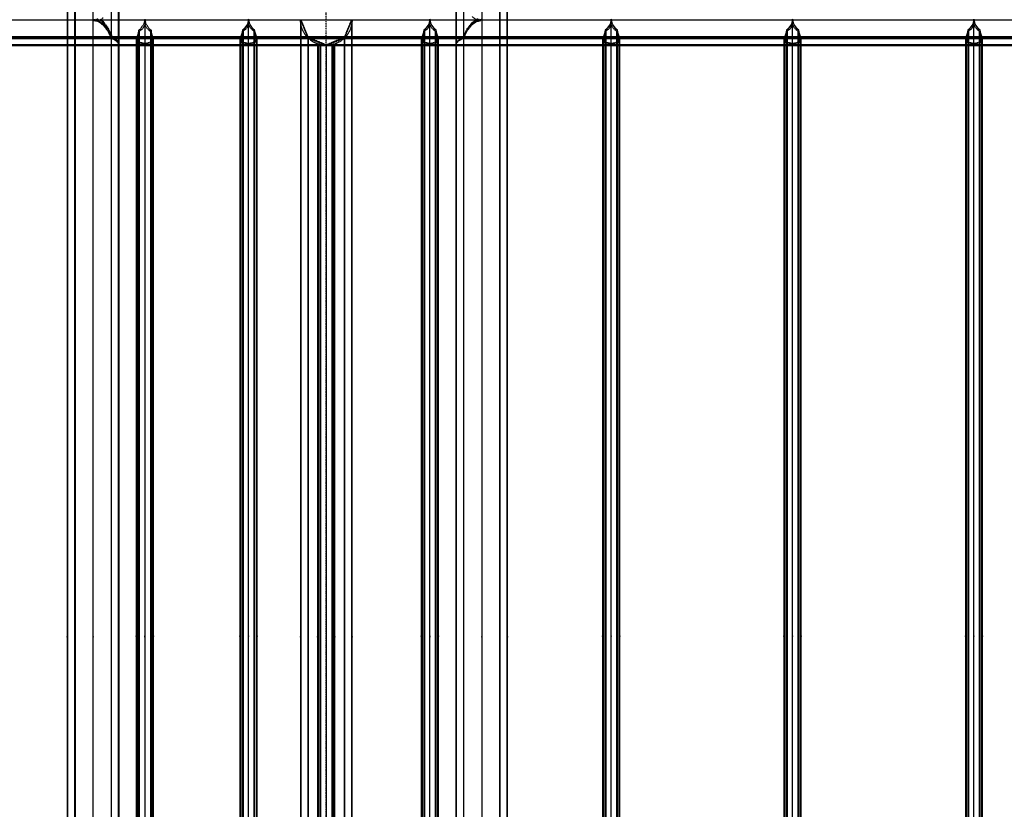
# Model space of a CAD drawing. Extents: x 343828 to 392391, y 90154 to 139469.
# Tile 16 of 27: x 365385 to 371085, y 126224 to 130799. Entities that reach past the tile are written whole.
import ezdxf

# ---------------------------------------------------------------- set-up
doc = ezdxf.new("R2010")
doc.units = 0
doc.header["$LTSCALE"] = 10
doc.header["$MEASUREMENT"] = 0
doc.linetypes.add('DASHDOT', pattern=[1, 0.5, -0.25, 0, -0.25])
doc.linetypes.add('HIDDEN', pattern=[0.375, 0.25, -0.125])
doc.layers.get('0').update_dxf_attribs({"linetype": 'CONTINUOUS'})
for name, color, linetype in [('A', 2, 'DASHDOT'), ('FORIR', 4, 'CONTINUOUS'), ('G', 3, 'CONTINUOUS'), ('TR', 6, 'HIDDEN')]:
    doc.layers.add(name, color=color, linetype=linetype)
doc.styles.get("Standard").update_dxf_attribs({"font": 'txt.shx', "width": 0.7, "oblique": 5})

# ---------------------------------------------------------------- blocks, each defined once
blk = doc.blocks.new('3D_INFOM')
blk.add_point((0, 0))
at = {"layer": 'FORIR', "flags": 1}
blk.add_attdef('MARK', (7.6, -4.3), '', height=5.26, dxfattribs=at)
blk = doc.blocks.new('3D_INFOTEXT')
blk.add_point((0, 0))
at = {"flags": 1}
for tag, p in [('MAR_PEZ', (7.2, 4.1)), ('POS_PEZ', (7.6, -4.3)), ('HANDLE', (7, -38.5)), ('LUN_PRO', (7.2, -21.9)), ('NOM_PRO', (7.6, -13.2)), ('MAT_PRO', (7.6, -30.1))]:
    blk.add_attdef(tag, p, '', height=5.26, dxfattribs=at)

msp = doc.modelspace()

# ---------------------------------------------------------------- linework, layer by layer
at = {"layer": 'A'}
for p, q in [((367159.7, 120301.7), (367159.7, 135443.6)), ((347163.6, 130798.2), (385500, 130798.2))]:
    msp.add_line(p, q, dxfattribs=at)
at = {"layer": 'G'}
for p, q in [((365659.7, 132798.2), (365659.7, 121650.4)), ((365703.7, 121696.5), (365703.7, 132756.4)), ((365809.7, 121803.4), (365809.7, 132651.2)), ((365810.2, 130801.6), (365839, 130794.7)), ((365839, 130794.7), (365867.1, 130773.9)), ((365867.1, 130773.9), (365893.1, 130740.2)), ((366702.7, 130772.3), (366682.1, 130744)), ((366709.6, 130801.6), (366702.7, 130772.3)), ((366709.7, 123653), (366709.7, 130801.6)), ((366716.8, 130772.3), (366709.9, 130801.6)), ((366737.4, 130744), (366716.8, 130772.3)), ((367752.7, 130772.3), (367732.1, 130744)), ((367759.6, 130801.6), (367752.7, 130772.3)), ((367759.7, 123653), (367759.7, 130801.6)), ((367766.8, 130772.3), (367759.9, 130801.6)), ((367787.4, 130744), (367766.8, 130772.3)), ((368802.7, 130772.3), (368782.1, 130744)), ((368809.6, 130801.6), (368802.7, 130772.3)), ((368809.7, 123653), (368809.7, 130801.6)), ((368816.8, 130772.3), (368809.9, 130801.6)), ((368837.4, 130744), (368816.8, 130772.3)), ((369852.7, 130772.3), (369832.1, 130744)), ((369859.6, 130801.6), (369852.7, 130772.3)), ((369859.7, 123653), (369859.7, 130801.6)), ((369866.8, 130772.3), (369859.9, 130801.6)), ((369887.4, 130744), (369866.8, 130772.3)), ((370902.7, 130772.3), (370882.1, 130744)), ((370909.6, 130801.6), (370902.7, 130772.3)), ((370909.7, 123653), (370909.7, 130801.6)), ((370916.8, 130772.3), (370909.9, 130801.6)), ((370937.4, 130744), (370916.8, 130772.3)), ((365893.1, 130740.2), (365915.8, 130694.8)), ((366670, 130717.8), (366662.2, 130694.7)), ((366674.4, 130738), (366670, 130717.8)), ((366682.1, 130744), (366674.4, 130738)), ((366674.4, 130738), (366674.4, 123715.3)), ((366745.1, 130738), (366737.4, 130744)), ((366749.5, 130717.8), (366745.1, 130738)), ((366745.1, 123715.3), (366745.1, 130738)), ((366757.2, 130694.7), (366749.5, 130717.8)), ((367720, 130717.8), (367712.2, 130694.7)), ((367724.4, 130738), (367720, 130717.8)), ((367732.1, 130744), (367724.4, 130738)), ((367724.4, 130738), (367724.4, 123715.3)), ((367795.1, 130738), (367787.4, 130744)), ((367799.5, 130717.8), (367795.1, 130738)), ((367795.1, 123715.3), (367795.1, 130738)), ((367807.2, 130694.7), (367799.5, 130717.8)), ((368770, 130717.8), (368762.2, 130694.7)), ((368774.4, 130738), (368770, 130717.8)), ((368782.1, 130744), (368774.4, 130738)), ((368774.4, 130738), (368774.4, 123715.3)), ((368845.1, 130738), (368837.4, 130744)), ((368849.5, 130717.8), (368845.1, 130738)), ((368845.1, 123715.3), (368845.1, 130738)), ((368857.2, 130694.7), (368849.5, 130717.8)), ((369820, 130717.8), (369812.2, 130694.7)), ((369824.4, 130738), (369820, 130717.8)), ((369832.1, 130744), (369824.4, 130738)), ((369824.4, 130738), (369824.4, 123715.3)), ((369895.1, 130738), (369887.4, 130744)), ((369899.5, 130717.8), (369895.1, 130738)), ((369895.1, 123715.3), (369895.1, 130738)), ((369907.2, 130694.7), (369899.5, 130717.8)), ((370870, 130717.8), (370862.2, 130694.7)), ((370874.4, 130738), (370870, 130717.8)), ((370882.1, 130744), (370874.4, 130738)), ((370874.4, 130738), (370874.4, 123715.3)), ((370945.1, 130738), (370937.4, 130744)), ((370949.5, 130717.8), (370945.1, 130738)), ((370945.1, 123715.3), (370945.1, 130738)), ((370957.2, 130694.7), (370949.5, 130717.8)), ((365659.7, 130694.7), (352507.2, 130694.7)), ((365915.8, 130694.8), (365915.8, 130694.7)), ((365915.8, 123757.3), (365915.8, 130694.8)), ((365915.8, 130694.7), (365934.5, 130684.8)), ((366662.2, 130694.7), (365915.8, 130694.7)), ((365934.5, 130684.8), (365948.3, 130673.6)), ((365948.3, 130673.6), (365956.9, 130661.3)), ((365956.9, 130661.3), (365959.7, 130648.6)), ((366662.2, 130694.7), (366659.7, 130689.6)), ((366659.7, 130689.6), (366659.7, 123762.2)), ((366759.7, 130689.6), (366757.2, 130694.7)), ((367712.2, 130694.7), (366757.2, 130694.7)), ((366759.7, 123762.2), (366759.7, 130689.6)), ((367712.2, 130694.7), (367709.7, 130689.6)), ((367709.7, 130689.6), (367709.7, 123762.2)), ((367809.7, 130689.6), (367807.2, 130694.7)), ((368762.2, 130694.7), (367807.2, 130694.7)), ((367809.7, 123762.2), (367809.7, 130689.6)), ((368762.2, 130694.7), (368759.7, 130689.6)), ((368759.7, 130689.6), (368759.7, 123762.2)), ((368859.7, 130689.6), (368857.2, 130694.7)), ((369812.2, 130694.7), (368857.2, 130694.7)), ((368859.7, 123762.2), (368859.7, 130689.6)), ((369812.2, 130694.7), (369809.7, 130689.6)), ((369809.7, 130689.6), (369809.7, 123762.2)), ((369909.7, 130689.6), (369907.2, 130694.7)), ((370862.2, 130694.7), (369907.2, 130694.7)), ((369909.7, 123762.2), (369909.7, 130689.6)), ((370862.2, 130694.7), (370859.7, 130689.6)), ((370859.7, 130689.6), (370859.7, 123762.2)), ((370959.7, 130689.6), (370957.2, 130694.7)), ((371912.2, 130694.7), (370957.2, 130694.7)), ((370959.7, 123762.2), (370959.7, 130689.6)), ((365109.7, 130648.6), (365659.7, 130648.6)), ((365959.7, 123799.2), (365959.7, 130648.6)), ((365959.7, 130648.6), (366659.7, 130648.6)), ((366059.7, 130648.6), (366059.7, 123799.2)), ((366074.4, 123799.2), (366074.4, 130648.6)), ((366109.7, 130648.6), (366109.7, 123799.2)), ((366145.1, 130648.6), (366145.1, 123799.2)), ((366159.7, 123799.2), (366159.7, 130648.6)), ((366759.7, 130648.6), (367159.6, 130648.6)), ((367009.7, 130648.6), (367009.7, 123799.2)), ((367053.7, 130648.6), (367053.7, 123799.2)), ((367159.7, 130648.6), (367159.2, 130648.6)), ((367159.6, 130648.6), (367159.7, 130648.6)), ((367159.6, 130648.6), (367159.9, 130648.6)), ((367159.7, 130648.6), (367159.7, 123799.2)), ((367159.7, 130648.6), (367159.9, 130648.6)), ((367160.3, 130648.6), (367159.7, 130648.6)), ((367159.9, 130648.6), (367709.7, 130648.6)), ((367265.8, 130648.6), (367265.8, 123799.2)), ((367309.7, 123799.2), (367309.7, 130648.6)), ((367309.7, 130648.6), (367709.7, 130648.6)), ((367809.7, 130648.6), (367909.7, 130648.6)), ((367809.7, 130648.6), (368759.7, 130648.6)), ((367909.7, 130648.6), (367909.7, 123799.2)), ((367953.7, 130648.6), (367953.7, 123799.2)), ((368059.7, 130648.6), (368059.7, 123799.2)), ((368165.8, 123799.2), (368165.8, 130648.6)), ((368209.7, 123799.2), (368209.7, 130648.6)), ((368859.7, 130648.6), (369809.7, 130648.6)), ((369909.7, 130648.6), (370859.7, 130648.6)), ((370959.7, 130648.6), (371909.7, 130648.6))]:
    msp.add_line(p, q, dxfattribs=at)
at = {"layer": 'TR'}
for p, q in [((365662.4, 132795.5), (365662.4, 121653.1)), ((368207.1, 121653.1), (368207.1, 132795.5)), ((365705.5, 132754.5), (365705.5, 121698.3)), ((368163.9, 121698.3), (368163.9, 132754.5)), ((365913.9, 132546.2), (365913.9, 121906.6)), ((367955.5, 121906.6), (367955.5, 132546.2)), ((365957.1, 121947.7), (365957.1, 132500.9)), ((367912.4, 132500.9), (367912.4, 121947.7)), ((365959.7, 130648.6), (365959.7, 130948.5)), ((367909.7, 130948.6), (367909.7, 130648.6)), ((367953.7, 130948.6), (367953.7, 130648.6)), ((368059.7, 130948.6), (368059.7, 130648.6)), ((368165.8, 130648.6), (368165.8, 130948.6)), ((368209.7, 130648.6), (368209.7, 130948.6)), ((365915.8, 130694.8), (365915.8, 130906.6)), ((367010, 130795.6), (350509.7, 130795.6)), ((367010, 130795.7), (350550.3, 130795.7)), ((365839, 130802.7), (365809.7, 130795.7)), ((384009.7, 130795.6), (365809.7, 130795.6)), ((365809.7, 130795.5), (365839, 130788.6)), ((365839, 130788.6), (365867.1, 130768.1)), ((365867.1, 130808.2), (365850.3, 130795.7)), ((365850.3, 130795.7), (365867.1, 130783.5)), ((383969.2, 130795.7), (365850.3, 130795.7)), ((365850.6, 130801.5), (365867.1, 130789.2)), ((365867.1, 130789.2), (365893.1, 130755.5)), ((365867.1, 130783.5), (365893.1, 130750.3)), ((366102.7, 130772.3), (366082.1, 130744)), ((366109.6, 130801.6), (366102.7, 130772.3)), ((366109.7, 130801.6), (366109.7, 130648.6)), ((366116.8, 130772.3), (366109.9, 130801.6)), ((366137.4, 130744), (366116.8, 130772.3)), ((367009.7, 130798.6), (367053.7, 130692.5)), ((367012.6, 130769.3), (367009.7, 130798.6)), ((367009.7, 130798.6), (367009.7, 130648.6)), ((367012.4, 130771.7), (367012.4, 123676.1)), ((367056.3, 130695.2), (367013.5, 130798.6)), ((367306, 130798.6), (367263.2, 130695.2)), ((367265.8, 130692.5), (367309.7, 130798.6)), ((367309.7, 130798.6), (367306.9, 130769.3)), ((367307.1, 123676.1), (367307.1, 130771.7)), ((368059.7, 130795.6), (367309.4, 130795.6)), ((368033.3, 130795.6), (367309.4, 130795.6)), ((367309.7, 130648.6), (367309.7, 130798.6)), ((367976.4, 130746.6), (368002.3, 130780.3)), ((367976.4, 130741.4), (368002.3, 130774.5)), ((367976.4, 130740.2), (368002.3, 130773.9)), ((368030.5, 130796.3), (368002.3, 130817.1)), ((368002.3, 130780.3), (368030.5, 130801.1)), ((368002.3, 130774.5), (368030.5, 130795)), ((368002.3, 130773.9), (368030.5, 130794.7)), ((368002.3, 130768.1), (368030.5, 130788.6)), ((368059.7, 130795.7), (368030.5, 130802.7)), ((368030.5, 130794.7), (368059.3, 130801.6)), ((368033.3, 130795.6), (368030.5, 130796.3)), ((368030.5, 130795), (368033.3, 130795.6)), ((368030.5, 130788.6), (368059.7, 130795.5)), ((365867.1, 130768.1), (365893.1, 130735)), ((365893.1, 130755.5), (365915.8, 130710.1)), ((365893.1, 130750.3), (365915.8, 130705.6)), ((365893.1, 130735), (365915.7, 130690.4)), ((366070, 130717.8), (366062.2, 130694.7)), ((366074.7, 130717.8), (366067, 130694.7)), ((366074.4, 130738), (366070, 130717.8)), ((366082.1, 130744), (366074.4, 130738)), ((366074.4, 130648.6), (366074.4, 130738)), ((366077.7, 130731.6), (366074.7, 130717.8)), ((366093.5, 130744), (366077.7, 130731.6)), ((366077.7, 123721.5), (366077.7, 130731.6)), ((366109.7, 130766.2), (366093.5, 130744)), ((366125.9, 130744), (366109.7, 130766.2)), ((366141.7, 130731.6), (366125.9, 130744)), ((366145.1, 130738), (366137.4, 130744)), ((366141.7, 130731.6), (366141.7, 123721.5)), ((366144.8, 130717.8), (366141.7, 130731.6)), ((366152.5, 130694.7), (366144.8, 130717.8)), ((366149.5, 130717.8), (366145.1, 130738)), ((366145.1, 130738), (366145.1, 130648.6)), ((366157.2, 130694.7), (366149.5, 130717.8)), ((366674.7, 130717.8), (366667, 130694.7)), ((366677.7, 130731.6), (366674.7, 130717.8)), ((366693.5, 130744), (366677.7, 130731.6)), ((366677.7, 130731.6), (366677.7, 123721.5)), ((366709.7, 130766.2), (366693.5, 130744)), ((366725.9, 130744), (366709.7, 130766.2)), ((366741.7, 130731.6), (366725.9, 130744)), ((366741.7, 123721.5), (366741.7, 130731.6)), ((366744.8, 130717.8), (366741.7, 130731.6)), ((366752.5, 130694.7), (366744.8, 130717.8)), ((367021.2, 130741.2), (367012.6, 130769.3)), ((367035, 130715.2), (367021.2, 130741.2)), ((367053.7, 130692.5), (367035, 130715.2)), ((367053.7, 130692.5), (367035, 130715.2)), ((367284.5, 130715.2), (367265.8, 130692.5)), ((367284.5, 130715.2), (367265.8, 130692.5)), ((367298.3, 130741.2), (367284.5, 130715.2)), ((367306.9, 130769.3), (367298.3, 130741.2)), ((367724.7, 130717.8), (367717, 130694.7)), ((367727.7, 130731.6), (367724.7, 130717.8)), ((367743.5, 130744), (367727.7, 130731.6)), ((367727.7, 130731.6), (367727.7, 123721.5)), ((367759.7, 130766.2), (367743.5, 130744)), ((367775.9, 130744), (367759.7, 130766.2)), ((367791.7, 130731.6), (367775.9, 130744)), ((367791.7, 123721.5), (367791.7, 130731.6)), ((367794.8, 130717.8), (367791.7, 130731.6)), ((367802.5, 130694.7), (367794.8, 130717.8)), ((367953.7, 130701.2), (367976.4, 130746.6)), ((367953.7, 130696.7), (367976.4, 130741.4)), ((367953.7, 130694.8), (367976.4, 130740.2)), ((367953.7, 130690.4), (367976.4, 130735)), ((367976.4, 130735), (368002.3, 130768.1)), ((368774.7, 130717.8), (368767, 130694.7)), ((368777.7, 130731.6), (368774.7, 130717.8)), ((368793.5, 130744), (368777.7, 130731.6)), ((368777.7, 130731.6), (368777.7, 123721.5)), ((368809.7, 130766.2), (368793.5, 130744)), ((368825.9, 130744), (368809.7, 130766.2)), ((368841.7, 130731.6), (368825.9, 130744)), ((368841.7, 123721.5), (368841.7, 130731.6)), ((368844.8, 130717.8), (368841.7, 130731.6)), ((368852.5, 130694.7), (368844.8, 130717.8)), ((369824.7, 130717.8), (369817, 130694.7)), ((369827.7, 130731.6), (369824.7, 130717.8)), ((369843.5, 130744), (369827.7, 130731.6)), ((369827.7, 130731.6), (369827.7, 123721.5)), ((369859.7, 130766.2), (369843.5, 130744)), ((369875.9, 130744), (369859.7, 130766.2)), ((369891.7, 130731.6), (369875.9, 130744)), ((369891.7, 123721.5), (369891.7, 130731.6)), ((369894.8, 130717.8), (369891.7, 130731.6)), ((369902.5, 130694.7), (369894.8, 130717.8)), ((370874.7, 130717.8), (370867, 130694.7)), ((370877.7, 130731.6), (370874.7, 130717.8)), ((370893.5, 130744), (370877.7, 130731.6)), ((370877.7, 130731.6), (370877.7, 123721.5)), ((370909.7, 130766.2), (370893.5, 130744)), ((370925.9, 130744), (370909.7, 130766.2)), ((370941.7, 130731.6), (370925.9, 130744)), ((370941.7, 123721.5), (370941.7, 130731.6)), ((370944.8, 130717.8), (370941.7, 130731.6)), ((370952.5, 130694.7), (370944.8, 130717.8)), ((350615.7, 130690.4), (367056.2, 130690.4)), ((367048.3, 130699.1), (350619.5, 130699.1)), ((350619.5, 130695), (367051.6, 130695)), ((367051.9, 130694.7), (365659.7, 130694.7)), ((365915.7, 130690.4), (383903.7, 130690.4)), ((365915.8, 130690.4), (365915.7, 130690.4)), ((365915.8, 130710.1), (365919.5, 130699.1)), ((365915.8, 130705.6), (365919.5, 130695)), ((365934.5, 130681.4), (365915.8, 130690.4)), ((383899.9, 130699.1), (365919.5, 130699.1)), ((365919.5, 130699.1), (365934.5, 130691.2)), ((365934.5, 130687.8), (365919.5, 130695)), ((365919.5, 130695), (383900, 130695)), ((365934.5, 130691.2), (365948.3, 130679.9)), ((365948.3, 130677.6), (365934.5, 130687.8)), ((365948.3, 130671.2), (365934.5, 130681.4)), ((365948.3, 130679.9), (365956.9, 130667.7)), ((365956.9, 130666.5), (365948.3, 130677.6)), ((365956.9, 130660.1), (365948.3, 130671.2)), ((365956.9, 130667.7), (365959.7, 130655)), ((365959.7, 130655), (365956.9, 130666.5)), ((365959.7, 130648.6), (365956.9, 130660.1)), ((366062.2, 130694.7), (366059.7, 130689.6)), ((366066.7, 130675.6), (366059.7, 130689.6)), ((366059.7, 130689.6), (366059.7, 130648.6)), ((366067, 130694.7), (366064.5, 130689.6)), ((366071.4, 130675.6), (366064.5, 130689.6)), ((366064.5, 130689.6), (366064.5, 123762.2)), ((366074.4, 130665.2), (366066.7, 130675.6)), ((366077.7, 130667.1), (366071.4, 130675.6)), ((366092, 130661.2), (366074.4, 130665.2)), ((366103.4, 130661.2), (366077.7, 130667.1)), ((366109.7, 130658.8), (366092, 130661.2)), ((366109.7, 130660.3), (366103.4, 130661.2)), ((366127.5, 130661.2), (366109.7, 130658.8)), ((366116, 130661.2), (366109.7, 130660.3)), ((366141.7, 130667.1), (366116, 130661.2)), ((366145.1, 130665.2), (366127.5, 130661.2)), ((366148.1, 130675.6), (366141.7, 130667.1)), ((366152.8, 130675.6), (366145.1, 130665.2)), ((366155, 130689.6), (366148.1, 130675.6)), ((366155, 130689.6), (366152.5, 130694.7)), ((366159.7, 130689.6), (366152.8, 130675.6)), ((366155, 123762.2), (366155, 130689.6)), ((366159.7, 130689.6), (366157.2, 130694.7)), ((366159.7, 130648.6), (366159.7, 130689.6)), ((366666.7, 130675.6), (366659.7, 130689.6)), ((366757.2, 130694.7), (366662.2, 130694.7)), ((366667, 130694.7), (366664.5, 130689.6)), ((366671.4, 130675.6), (366664.5, 130689.6)), ((366664.5, 130689.6), (366664.5, 123762.2)), ((366674.4, 130665.2), (366666.7, 130675.6)), ((366677.7, 130667.1), (366671.4, 130675.6)), ((366692, 130661.2), (366674.4, 130665.2)), ((366703.4, 130661.2), (366677.7, 130667.1)), ((366709.7, 130658.8), (366692, 130661.2)), ((366709.7, 130660.3), (366703.4, 130661.2)), ((366727.5, 130661.2), (366709.7, 130658.8)), ((366716, 130661.2), (366709.7, 130660.3)), ((366741.7, 130667.1), (366716, 130661.2)), ((366745.1, 130665.2), (366727.5, 130661.2)), ((366748.1, 130675.6), (366741.7, 130667.1)), ((366752.8, 130675.6), (366745.1, 130665.2)), ((366755, 130689.6), (366748.1, 130675.6)), ((366755, 130689.6), (366752.5, 130694.7)), ((366759.7, 130689.6), (366752.8, 130675.6)), ((366755, 123762.2), (366755, 130689.6)), ((367053.7, 130692.5), (367053.7, 123799.2)), ((367055.5, 130691), (367053.7, 130692.5)), ((367053.7, 130692.5), (367053.7, 130648.6)), ((367053.7, 130692.5), (367159, 130648.9)), ((367076.4, 130673.8), (367053.7, 130692.5)), ((367053.7, 130692.5), (367053.7, 130648.6)), ((367076.4, 130673.8), (367053.7, 130692.5)), ((367076.4, 130673.8), (367055.5, 130691)), ((367055.5, 130691), (367055.5, 123756.8)), ((367055.5, 130691), (367055.5, 130648.6)), ((367159.7, 130652.3), (367056.3, 130695.2)), ((367102.3, 130660), (367076.4, 130673.8)), ((367102.3, 130660), (367076.4, 130673.8)), ((367118.9, 130655), (367102.3, 130660)), ((367130.5, 130651.4), (367102.3, 130660)), ((367109.7, 130657.7), (367102.3, 130660)), ((367118.9, 130655), (367102.3, 130660)), ((367124.4, 130653.3), (367109.7, 130657.7)), ((367109.7, 130657.7), (367109.7, 130648.6)), ((367263.2, 130695.2), (367159.7, 130652.3)), ((367160.5, 130648.9), (367265.8, 130692.5)), ((367217.1, 130660), (367189, 130651.4)), ((367217.1, 130660), (367189, 130651.4)), ((367209.7, 130657.7), (367195.1, 130653.3)), ((367209.7, 123789.7), (367209.7, 130657.7)), ((367243.1, 130673.8), (367217.1, 130660)), ((367243.1, 130673.8), (367217.1, 130660)), ((367265.8, 130692.5), (367243.1, 130673.8)), ((367265.8, 130692.5), (367243.1, 130673.8)), ((367263.3, 130690.4), (367953.7, 130690.4)), ((367263.9, 130691), (367263.9, 123756.8)), ((367263.9, 130691), (367263.9, 130655)), ((367263.9, 130691), (367263.9, 130655)), ((367265.6, 130692.3), (367952.2, 130692.3)), ((367265.8, 130692.5), (367265.8, 130648.6)), ((367265.8, 130692.5), (367265.8, 130648.6)), ((367952.1, 130696.5), (367269.1, 130696.5)), ((367716.7, 130675.6), (367709.7, 130689.6)), ((367807.2, 130694.7), (367712.2, 130694.7)), ((367717, 130694.7), (367714.5, 130689.6)), ((367721.4, 130675.6), (367714.5, 130689.6)), ((367714.5, 130689.6), (367714.5, 123762.2)), ((367724.4, 130665.2), (367716.7, 130675.6)), ((367727.7, 130667.1), (367721.4, 130675.6)), ((367742, 130661.2), (367724.4, 130665.2)), ((367753.4, 130661.2), (367727.7, 130667.1)), ((367759.7, 130658.8), (367742, 130661.2)), ((367759.7, 130660.3), (367753.4, 130661.2)), ((367777.5, 130661.2), (367759.7, 130658.8)), ((367766, 130661.2), (367759.7, 130660.3)), ((367791.7, 130667.1), (367766, 130661.2)), ((367795.1, 130665.2), (367777.5, 130661.2)), ((367798.1, 130675.6), (367791.7, 130667.1)), ((367802.8, 130675.6), (367795.1, 130665.2)), ((367805, 130689.6), (367798.1, 130675.6)), ((367805, 130689.6), (367802.5, 130694.7)), ((367809.7, 130689.6), (367802.8, 130675.6)), ((367805, 123762.2), (367805, 130689.6)), ((367909.7, 130651.3), (367912.6, 130664)), ((367909.7, 130651.3), (367912.6, 130662.8)), ((367909.7, 130648.6), (367912.6, 130661.3)), ((367909.7, 130648.6), (367912.6, 130660.1)), ((367912.6, 130664), (367921.2, 130676.2)), ((367912.6, 130662.8), (367921.2, 130673.9)), ((367912.6, 130661.3), (367921.2, 130673.6)), ((367912.6, 130660.1), (367921.2, 130671.2)), ((367921.2, 130676.2), (367935, 130687.5)), ((367921.2, 130673.6), (367935, 130684.8)), ((367921.2, 130673.9), (367935, 130684.1)), ((367921.2, 130671.2), (367935, 130681.4)), ((367935, 130687.5), (367952.1, 130696.5)), ((367935, 130684.8), (367953.6, 130694.7)), ((367935, 130684.1), (367952.2, 130692.3)), ((367935, 130681.4), (367953.7, 130690.4)), ((367952.1, 130696.5), (367953.7, 130701.2)), ((367952.2, 130692.3), (367953.7, 130696.7)), ((367953.6, 130694.7), (367953.7, 130694.8)), ((367953.7, 130690.4), (367953.7, 130690.4)), ((368766.7, 130675.6), (368759.7, 130689.6)), ((368857.2, 130694.7), (368762.2, 130694.7)), ((368767, 130694.7), (368764.5, 130689.6)), ((368771.4, 130675.6), (368764.5, 130689.6)), ((368764.5, 130689.6), (368764.5, 123762.2)), ((368774.4, 130665.2), (368766.7, 130675.6)), ((368777.7, 130667.1), (368771.4, 130675.6)), ((368792, 130661.2), (368774.4, 130665.2)), ((368803.4, 130661.2), (368777.7, 130667.1)), ((368809.7, 130658.8), (368792, 130661.2)), ((368809.7, 130660.3), (368803.4, 130661.2)), ((368827.5, 130661.2), (368809.7, 130658.8)), ((368816, 130661.2), (368809.7, 130660.3)), ((368841.7, 130667.1), (368816, 130661.2)), ((368845.1, 130665.2), (368827.5, 130661.2)), ((368848.1, 130675.6), (368841.7, 130667.1)), ((368852.8, 130675.6), (368845.1, 130665.2)), ((368855, 130689.6), (368848.1, 130675.6)), ((368855, 130689.6), (368852.5, 130694.7)), ((368859.7, 130689.6), (368852.8, 130675.6)), ((368855, 123762.2), (368855, 130689.6)), ((369816.7, 130675.6), (369809.7, 130689.6)), ((369907.2, 130694.7), (369812.2, 130694.7)), ((369817, 130694.7), (369814.5, 130689.6)), ((369821.4, 130675.6), (369814.5, 130689.6)), ((369814.5, 130689.6), (369814.5, 123762.2)), ((369824.4, 130665.2), (369816.7, 130675.6)), ((369827.7, 130667.1), (369821.4, 130675.6)), ((369842, 130661.2), (369824.4, 130665.2)), ((369853.4, 130661.2), (369827.7, 130667.1)), ((369859.7, 130658.8), (369842, 130661.2)), ((369859.7, 130660.3), (369853.4, 130661.2)), ((369877.5, 130661.2), (369859.7, 130658.8)), ((369866, 130661.2), (369859.7, 130660.3)), ((369891.7, 130667.1), (369866, 130661.2)), ((369895.1, 130665.2), (369877.5, 130661.2)), ((369898.1, 130675.6), (369891.7, 130667.1)), ((369902.8, 130675.6), (369895.1, 130665.2)), ((369905, 130689.6), (369898.1, 130675.6)), ((369905, 130689.6), (369902.5, 130694.7)), ((369909.7, 130689.6), (369902.8, 130675.6)), ((369905, 123762.2), (369905, 130689.6)), ((370866.7, 130675.6), (370859.7, 130689.6)), ((370957.2, 130694.7), (370862.2, 130694.7)), ((370867, 130694.7), (370864.5, 130689.6)), ((370871.4, 130675.6), (370864.5, 130689.6)), ((370864.5, 130689.6), (370864.5, 123762.2)), ((370874.4, 130665.2), (370866.7, 130675.6)), ((370877.7, 130667.1), (370871.4, 130675.6)), ((370892, 130661.2), (370874.4, 130665.2)), ((370903.4, 130661.2), (370877.7, 130667.1)), ((370909.7, 130658.8), (370892, 130661.2)), ((370909.7, 130660.3), (370903.4, 130661.2)), ((370927.5, 130661.2), (370909.7, 130658.8)), ((370916, 130661.2), (370909.7, 130660.3)), ((370941.7, 130667.1), (370916, 130661.2)), ((370945.1, 130665.2), (370927.5, 130661.2)), ((370948.1, 130675.6), (370941.7, 130667.1)), ((370952.8, 130675.6), (370945.1, 130665.2)), ((370955, 130689.6), (370948.1, 130675.6)), ((370955, 130689.6), (370952.5, 130694.7)), ((370959.7, 130689.6), (370952.8, 130675.6)), ((370955, 123762.2), (370955, 130689.6)), ((350659.7, 130655), (365959.7, 130655)), ((365659.7, 130648.6), (365959.7, 130648.6)), ((365959.7, 130648.6), (365959.7, 130655)), ((365959.7, 130655), (383859.7, 130655)), ((365959.7, 130655), (365959.7, 130655)), ((365959.7, 130655), (367118.9, 130655)), ((365959.7, 130648.6), (365959.7, 130648.6)), ((365959.7, 130648.6), (367114.5, 130648.6)), ((366659.7, 130648.6), (366759.7, 130648.6)), ((367053.7, 130655), (367053.7, 130648.6)), ((367109.7, 130648.6), (367109.7, 123789.7)), ((367114.5, 130656.3), (367114.5, 130648.6)), ((367114.5, 130648.6), (367114.5, 123799.2)), ((367114.5, 130648.6), (367159.2, 130648.6)), ((367130.5, 130651.4), (367118.9, 130655)), ((367124.4, 130648.6), (367124.4, 130653.3)), ((367130.5, 130651.4), (367124.4, 130653.3)), ((367124.4, 130648.6), (367124.4, 130653.3)), ((367124.4, 130648.6), (367124.4, 123794.1)), ((367127.7, 123795.1), (367127.7, 130652.3)), ((367159.7, 130648.6), (367130.5, 130651.4)), ((367159.7, 130648.6), (367130.5, 130651.4)), ((367159.2, 130648.6), (367130.5, 130651.4)), ((367160.5, 130648.9), (367159, 130648.9)), ((367159, 130648.9), (367159.6, 130648.6)), ((367189, 130651.4), (367159.7, 130648.6)), ((367160.3, 130648.6), (367159.7, 130648.6)), ((367159.7, 130648.6), (367159.8, 130648.6)), ((367159.9, 130648.6), (367160.5, 130648.9)), ((367189, 130651.4), (367160.3, 130648.6)), ((367189, 130651.4), (367160.3, 130648.6)), ((367160.3, 130648.6), (367309.7, 130648.6)), ((367187.2, 130651.3), (367909.7, 130651.3)), ((367195.1, 130653.3), (367189, 130651.4)), ((367191.7, 130652.3), (367191.7, 123795.1)), ((367191.7, 130652.3), (367191.7, 130648.6)), ((367195.1, 130653.3), (367195.1, 123794.5)), ((367195.1, 130653.3), (367195.1, 130648.6)), ((367195.1, 130648.6), (367195.1, 123794.5)), ((367205, 123791.1), (367205, 130656.3)), ((367263.9, 130655), (367263.9, 130648.6)), ((367709.7, 130648.6), (367809.7, 130648.6)), ((367709.7, 130648.6), (367809.7, 130648.6)), ((367909.7, 130651.3), (367909.7, 130651.3)), ((367909.7, 130651.3), (367909.7, 130648.6)), ((367909.7, 130648.6), (367909.7, 130648.6)), ((368759.7, 130648.6), (368859.7, 130648.6)), ((369809.7, 130648.6), (369909.7, 130648.6)), ((370859.7, 130648.6), (370959.7, 130648.6))]:
    msp.add_line(p, q, dxfattribs=at)

# ---------------------------------------------------------------- block references
for p in [(367159.7, 130648.6), (367609.8, 130648.6), (365659.7, 127224.3), (366059.7, 127227.3), (366109.7, 127224.3), (366159.7, 127227.3), (366659.7, 127227.3), (366759.7, 127227.3), (367009.7, 127223.9), (367009.7, 127223.9), (367109.7, 127223.7), (367209.7, 127223.7), (367309.7, 127223.9), (367309.7, 127223.9), (367709.7, 127227.3), (367759.7, 127224.3), (367809.7, 127227.3), (368209.7, 127224.3), (368759.7, 127227.3), (368859.7, 127227.3), (369809.7, 127227.3), (369909.7, 127227.3), (370859.7, 127227.3), (370959.7, 127227.3)]:
    msp.add_blockref('3D_INFOTEXT', p)
at = {"layer": 'G'}
for p in [(365809.7, 127224.3), (366109.7, 127227.3), (366709.7, 127227.3), (367159.7, 127223.9), (367159.7, 127223.9), (367159.7, 127223.7), (367759.7, 127227.3), (368059.7, 127224.3), (368809.7, 127227.3), (369859.7, 127227.3), (370909.7, 127227.3)]:
    msp.add_blockref('3D_INFOM', p, dxfattribs=at)

doc.saveas('drawing.dxf')
